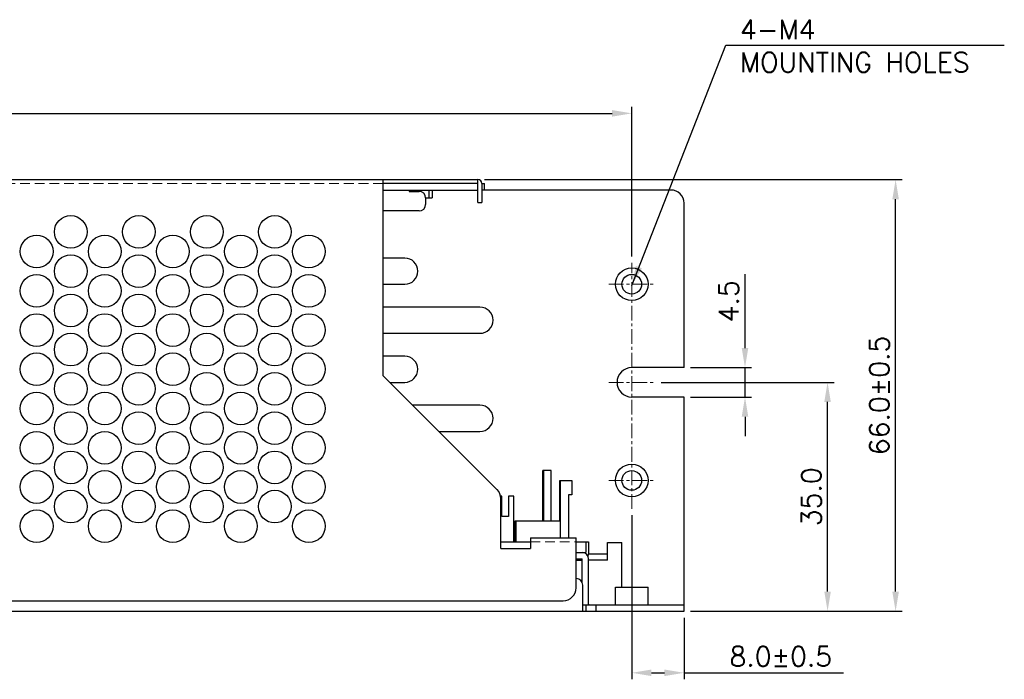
# Model space of a CAD drawing. Header units: millimetres. Extents: x 0 to 2584, y 0 to 2729.
# Tile 13 of 33: x 1360 to 1511, y 160 to 261. Entities that reach past the tile are written whole.
import ezdxf

# ---------------------------------------------------------------- set-up
doc = ezdxf.new("R2010")
doc.units = ezdxf.units.MM
doc.header["$LTSCALE"] = 6
doc.linetypes.add('CENTER', pattern=[0.6, 0.375, -0.075, 0.075, -0.075])
doc.linetypes.add('HIDDEN', pattern=[0.375, 0.25, -0.125])
doc.layers.get('0').update_dxf_attribs({"linetype": 'CONTINUOUS'})
doc.layers.get('Defpoints').update_dxf_attribs({"linetype": 'CONTINUOUS'})
for name, color, linetype in [('02___PRT_ALL_AXES', 7, 'CONTINUOUS'), ('03___PRT_ALL_CURVES', 7, 'CONTINUOUS'), ('CENTER', 130, 'CENTER'), ('DIM', 2, 'CONTINUOUS'), ('H', 6, 'HIDDEN')]:
    doc.layers.add(name, color=color, linetype=linetype)
doc.styles.add('ROMANS', font='romans')
doc.styles.add('SIMPLEX', font='SIMPLEX.shx')
doc.styles.get("Standard").update_dxf_attribs({"font": 'ROMANS.SHX'})
doc.dimstyles.new('S_STANDARD', dxfattribs={"dimscale": 0, "dimtxt": 3, "dimasz": 3, "dimexe": 1, "dimexo": 1, "dimgap": 1, "dimtad": 1, "dimdec": 1, "dimzin": 0, "dimdsep": 46, "dimtxsty": 'ROMANS', "dimcen": -0.5, "dimadec": 0, "dimazin": 0, "dimtp": 0.1, "dimtfac": 1, "dimtdec": 1, "dimtmove": 0, "dimatfit": 3, "dimfxl": 1, "dimtolj": 1, "dimtzin": 0, "dimarcsym": 0})
doc.dimstyles.new('STANDARD$0', dxfattribs={"dimtxt": 3, "dimasz": 3, "dimexe": 1, "dimexo": 1, "dimgap": 1, "dimtad": 1, "dimdec": 1, "dimzin": 0, "dimdsep": 46, "dimtxsty": 'STANDARD', "dimcen": -0.5, "dimclrd": 2, "dimclre": 2, "dimclrt": 2, "dimadec": 0, "dimazin": 0, "dimtfac": 1, "dimtdec": 1, "dimtmove": 0, "dimatfit": 3, "dimfxl": 1, "dimtolj": 1, "dimtzin": 0, "dimarcsym": 0})

# ---------------------------------------------------------------- blocks, each defined once
blk = doc.blocks.new('*D36')
at = {"layer": 'Defpoints', "color": 0, "lineweight": 0}
for p in [(1453.72, 247), (1218.72, 224.12), (1453.72, 224.12)]:
    blk.add_point(p, dxfattribs=at)
at = {"layer": 'DIM', "lineweight": -2}
for p, q in [((1218.72, 225.12), (1218.72, 248)), ((1221.72, 247), (1450.72, 247)), ((1453.72, 225.12), (1453.72, 248))]:
    blk.add_line(p, q, dxfattribs=at)
at = {"layer": 'DIM', "lineweight": 0}
for points in [[(1221.72, 247.5), (1221.72, 246.5), (1218.72, 247)], [(1450.72, 247.5), (1450.72, 246.5), (1453.72, 247)]]:
    blk.add_solid(points, dxfattribs=at)
at = {"layer": 'DIM', "lineweight": 0, "insert": (1336.22, 249.5), "char_height": 3, "attachment_point": 5, "style": 'SIMPLEX'}
blk.add_mtext('\\A1;235.0±0.5', dxfattribs=at)
blk = doc.blocks.new('*D38')
at = {"layer": 'Defpoints', "color": 0, "lineweight": 0}
for p in [(1461.72, 208.12), (1471.03, 208.12), (1461.72, 203.62)]:
    blk.add_point(p, dxfattribs=at)
at = {"layer": 'DIM', "lineweight": -2}
for p, q in [((1471.03, 211.12), (1471.03, 222.41)), ((1462.72, 208.12), (1472.03, 208.12)), ((1471.03, 203.62), (1471.03, 208.12)), ((1462.72, 203.62), (1472.03, 203.62)), ((1471.03, 200.62), (1471.03, 197.62))]:
    blk.add_line(p, q, dxfattribs=at)
at = {"layer": 'DIM', "lineweight": 0}
for points in [[(1470.53, 211.12), (1471.53, 211.12), (1471.03, 208.12)], [(1470.53, 200.62), (1471.53, 200.62), (1471.03, 203.62)]]:
    blk.add_solid(points, dxfattribs=at)
at = {"layer": 'DIM', "lineweight": 0, "insert": (1468.53, 218.27), "char_height": 3, "attachment_point": 5, "rotation": 90, "style": 'SIMPLEX'}
blk.add_mtext('\\A1;4.5', dxfattribs=at)
blk = doc.blocks.new('*D39')
at = {"layer": 'Defpoints', "color": 0, "lineweight": 0}
for p in [(1457.22, 205.87), (1483.65, 205.87), (1461.72, 170.87)]:
    blk.add_point(p, dxfattribs=at)
at = {"layer": 'DIM', "lineweight": -2}
for p, q in [((1458.22, 205.87), (1484.65, 205.87)), ((1483.65, 173.87), (1483.65, 202.87)), ((1462.72, 170.87), (1484.65, 170.87))]:
    blk.add_line(p, q, dxfattribs=at)
at = {"layer": 'DIM', "lineweight": 0}
for points in [[(1483.15, 202.87), (1484.15, 202.87), (1483.65, 205.87)], [(1483.15, 173.87), (1484.15, 173.87), (1483.65, 170.87)]]:
    blk.add_solid(points, dxfattribs=at)
at = {"layer": 'DIM', "lineweight": 0, "insert": (1481.15, 188.37), "char_height": 3, "attachment_point": 5, "rotation": 90, "style": 'SIMPLEX'}
blk.add_mtext('\\A1;35.0', dxfattribs=at)
blk = doc.blocks.new('*D40')
at = {"layer": 'Defpoints', "color": 0, "lineweight": 0}
for p in [(1430.22, 236.87), (1494.05, 236.87), (1461.72, 170.87)]:
    blk.add_point(p, dxfattribs=at)
at = {"layer": 'DIM', "lineweight": -2}
for p, q in [((1431.22, 236.87), (1495.05, 236.87)), ((1494.05, 173.87), (1494.05, 233.87)), ((1462.72, 170.87), (1495.05, 170.87))]:
    blk.add_line(p, q, dxfattribs=at)
at = {"layer": 'DIM', "lineweight": 0}
for points in [[(1493.55, 233.87), (1494.55, 233.87), (1494.05, 236.87)], [(1493.55, 173.87), (1494.55, 173.87), (1494.05, 170.87)]]:
    blk.add_solid(points, dxfattribs=at)
at = {"layer": 'DIM', "lineweight": 0, "insert": (1491.55, 203.87), "char_height": 3, "attachment_point": 5, "rotation": 90, "style": 'SIMPLEX'}
blk.add_mtext('\\A1;66.0±0.5', dxfattribs=at)
blk = doc.blocks.new('*D46')
at = {"layer": 'Defpoints', "color": 0, "lineweight": 0}
for p in [(1453.72, 186.54), (1461.72, 170.87), (1461.72, 161.46)]:
    blk.add_point(p, dxfattribs=at)
at = {"layer": 'DIM', "lineweight": -2}
for p, q in [((1453.72, 185.54), (1453.72, 160.46)), ((1461.72, 169.87), (1461.72, 160.46)), ((1456.72, 161.46), (1458.72, 161.46)), ((1461.72, 161.46), (1486.07, 161.46))]:
    blk.add_line(p, q, dxfattribs=at)
at = {"layer": 'DIM', "lineweight": 0}
for points in [[(1456.72, 161.96), (1456.72, 160.96), (1453.72, 161.46)], [(1458.72, 161.96), (1458.72, 160.96), (1461.72, 161.46)]]:
    blk.add_solid(points, dxfattribs=at)
at = {"layer": 'DIM', "lineweight": 0, "insert": (1476.5, 163.96), "char_height": 3, "attachment_point": 5, "style": 'SIMPLEX'}
blk.add_mtext('\\A1;8.0±0.5', dxfattribs=at)

msp = doc.modelspace()

# ---------------------------------------------------------------- linework, layer by layer
at = {"color": 3, "linetype": 'Continuous'}
for p, q in [((1242.22, 236.87), (1430.22, 236.87)), ((1415.72, 206.87), (1415.72, 236.87)), ((1430.82, 236.27), (1430.82, 233.37)), ((1415.72, 235.27), (1430.22, 235.27)), ((1423.22, 235.27), (1423.22, 234.07)), ((1459.72, 235.27), (1430.82, 235.27)), ((1422.22, 234.07), (1423.22, 234.07)), ((1461.72, 208.12), (1461.72, 233.27)), ((1419.02, 224.87), (1415.72, 224.87)), ((1415.72, 220.87), (1419.02, 220.87)), ((1430.52, 217.37), (1415.72, 217.37)), ((1415.72, 213.37), (1430.52, 213.37)), ((1419.02, 209.87), (1415.72, 209.87)), ((1433.14, 189.46), (1415.72, 206.87)), ((1416.72, 205.87), (1419.02, 205.87)), ((1430.52, 202.37), (1420.22, 202.37)), ((1424.22, 198.37), (1430.52, 198.37)), ((1433.72, 180.47), (1433.72, 188.05)), ((1438.22, 182.07), (1445.22, 182.07)), ((1438.22, 182.07), (1438.22, 180.47)), ((1445.22, 174.47), (1445.22, 182.07)), ((1450.02, 181.37), (1452.22, 181.37)), ((1450.02, 179.67), (1450.02, 181.37)), ((1452.22, 174.57), (1452.22, 181.37)), ((1433.72, 180.47), (1438.22, 180.47)), ((1445.22, 179.87), (1446.12, 179.87)), ((1447.12, 179.67), (1450.02, 179.67)), ((1447.12, 171.97), (1447.12, 178.87)), ((1228.22, 172.47), (1443.22, 172.47)), ((1446.22, 171.87), (1461.72, 171.87))]:
    msp.add_line(p, q, dxfattribs=at)
at = {"color": 7, "linetype": 'Continuous'}
for p, q in [((1430.22, 236.27), (1415.72, 236.27)), ((1430.22, 233.37), (1430.22, 236.87)), ((1430.84, 236.27), (1431.22, 236.27)), ((1431.22, 235.27), (1431.22, 236.27)), ((1419.72, 235.27), (1419.72, 235.07)), ((1419.72, 235.07), (1421.22, 235.07)), ((1422.22, 234.07), (1422.22, 233.07)), ((1430.22, 233.37), (1430.82, 233.37)), ((1421.22, 232.07), (1415.72, 232.07)), ((1441.42, 192.37), (1440.15, 192.37)), ((1440.15, 184.67), (1440.15, 192.37)), ((1440.28, 184.67), (1440.28, 192.37)), ((1441.42, 184.67), (1441.42, 192.37)), ((1442.72, 190.87), (1444.55, 190.87)), ((1442.72, 184.67), (1442.72, 190.87)), ((1442.85, 182.07), (1442.85, 190.87)), ((1444.55, 190.87), (1444.55, 188.67)), ((1433.87, 188.47), (1433.67, 188.47)), ((1433.87, 185.37), (1433.87, 188.47)), ((1435.7, 188.47), (1434.87, 188.47)), ((1434.87, 188.47), (1434.87, 185.37)), ((1435.7, 181.47), (1435.7, 188.47)), ((1444.55, 188.67), (1444.05, 188.67)), ((1444.05, 188.67), (1444.05, 182.07)), ((1434.87, 185.37), (1433.87, 185.37)), ((1435.92, 184.67), (1442.85, 184.67)), ((1435.92, 181.47), (1435.92, 184.67)), ((1436.05, 181.47), (1436.05, 184.67)), ((1446.72, 181.47), (1447.12, 181.47)), ((1447.12, 181.47), (1447.12, 179.67)), ((1450.02, 178.67), (1450.02, 179.67)), ((1445.22, 178.87), (1446.12, 178.87)), ((1445.22, 178.67), (1446.12, 178.67)), ((1445.72, 178.87), (1445.72, 178.67)), ((1446.12, 175.29), (1446.12, 178.87)), ((1450.02, 178.67), (1447.12, 178.67)), ((1446.22, 170.87), (1446.22, 174.87)), ((1446.72, 171.87), (1446.72, 170.87)), ((1448.22, 171.87), (1448.22, 170.87)), ((1461.72, 170.87), (1461.72, 171.87)), ((1209.72, 170.87), (1461.72, 170.87))]:
    msp.add_line(p, q, dxfattribs=at)
at = {"color": 3, "linetype": 'Continuous'}
for centre, radius, start, end in [((1430.22, 236.27), 0.6, 0, 90), ((1459.72, 233.27), 2, 0, 90), ((1419.02, 222.87), 2, 270, 90), ((1430.52, 215.37), 2, 270, 90), ((1419.02, 207.87), 2, 270, 90), ((1430.52, 200.37), 2, 270, 90), ((1431.72, 188.05), 2, 0, 45), ((1446.12, 178.87), 1, 0, 90), ((1443.22, 174.47), 2, 270, 0), ((1447.22, 171.97), 0.1, 180, 270)]:
    msp.add_arc(centre, radius, start, end, dxfattribs=at)
at = {"color": 7, "linetype": 'Continuous'}
for centre, start, end in [((1421.22, 234.07), 0, 90), ((1421.22, 233.07), 270, 0), ((1446.12, 179.67), 337.5, 0), ((1445.22, 174.87), 0, 90)]:
    msp.add_arc(centre, 1, start, end, dxfattribs=at)
at = {"layer": '02___PRT_ALL_AXES', "color": 3, "linetype": 'Continuous'}
for p, q in [((1461.72, 208.12), (1453.72, 208.12)), ((1461.72, 203.62), (1453.72, 203.62)), ((1461.72, 171.87), (1461.72, 203.62)), ((1451.22, 174.57), (1456.22, 174.57)), ((1451.22, 171.87), (1451.22, 174.57)), ((1456.22, 171.87), (1456.22, 174.57))]:
    msp.add_line(p, q, dxfattribs=at)
at = {"layer": '02___PRT_ALL_AXES', "color": 7, "linetype": 'Continuous'}
for p, q in [((1433.72, 181.47), (1438.22, 181.47)), ((1445.22, 181.47), (1446.72, 181.47)), ((1446.72, 181.47), (1446.72, 179.87)), ((1446.12, 179.87), (1446.72, 179.87))]:
    msp.add_line(p, q, dxfattribs=at)
at = {"layer": '02___PRT_ALL_AXES', "color": 3, "linetype": 'Continuous'}
for centre in [(1367.97, 228.87), (1378.37, 228.87), (1388.77, 228.87), (1399.17, 228.87), (1362.77, 225.87), (1373.17, 225.87), (1383.57, 225.87), (1393.97, 225.87), (1404.37, 225.87), (1367.97, 222.87), (1378.37, 222.87), (1388.77, 222.87), (1399.17, 222.87), (1453.72, 220.87), (1362.77, 219.87), (1373.17, 219.87), (1383.57, 219.87), (1393.97, 219.87), (1404.37, 219.87), (1367.97, 216.87), (1378.37, 216.87), (1388.77, 216.87), (1399.17, 216.87), (1362.77, 213.87), (1373.17, 213.87), (1383.57, 213.87), (1393.97, 213.87), (1404.37, 213.87), (1367.97, 210.87), (1378.37, 210.87), (1388.77, 210.87), (1399.17, 210.87), (1362.77, 207.87), (1373.17, 207.87), (1383.57, 207.87), (1393.97, 207.87), (1404.37, 207.87), (1367.97, 204.87), (1378.37, 204.87), (1388.77, 204.87), (1399.17, 204.87), (1362.77, 201.87), (1373.17, 201.87), (1383.57, 201.87), (1393.97, 201.87), (1404.37, 201.87), (1367.97, 198.87), (1378.37, 198.87), (1388.77, 198.87), (1399.17, 198.87), (1362.77, 195.87), (1373.17, 195.87), (1383.57, 195.87), (1393.97, 195.87), (1404.37, 195.87), (1367.97, 192.87), (1378.37, 192.87), (1388.77, 192.87), (1399.17, 192.87), (1453.72, 190.87), (1362.77, 189.87), (1373.17, 189.87), (1383.57, 189.87), (1393.97, 189.87), (1404.37, 189.87), (1367.97, 186.87), (1378.37, 186.87), (1388.77, 186.87), (1399.17, 186.87), (1362.77, 183.87), (1373.17, 183.87), (1383.57, 183.87), (1393.97, 183.87), (1404.37, 183.87)]:
    msp.add_circle(centre, 2.5, dxfattribs=at)
at = {"layer": '02___PRT_ALL_AXES', "color": 7, "linetype": 'Continuous'}
for centre in [(1453.72, 220.87), (1453.72, 190.87)]:
    msp.add_circle(centre, 1.5, dxfattribs=at)
at = {"layer": '02___PRT_ALL_AXES', "color": 3, "linetype": 'Continuous'}
msp.add_arc((1453.72, 205.87), 2.25, 90, 270, dxfattribs=at)
at = {"layer": '03___PRT_ALL_CURVES', "color": 4, "linetype": 'Continuous'}
msp.add_line((1422.72, 235.27), (1422.72, 234.07), dxfattribs=at)
at = {"layer": 'CENTER', "lineweight": 0}
for p, q in [((1453.72, 186.54), (1453.72, 224.12)), ((1450.22, 220.87), (1457.22, 220.87)), ((1450.22, 205.87), (1457.22, 205.87)), ((1450.22, 190.87), (1457.22, 190.87))]:
    msp.add_line(p, q, dxfattribs=at)
at = {"layer": 'H', "lineweight": 0}
for p, q in [((1415.72, 236.27), (1242.22, 236.27)), ((1438.22, 181.47), (1445.22, 181.47))]:
    msp.add_line(p, q, dxfattribs=at)

# ---------------------------------------------------------------- texts
at = {"layer": 'DIM', "lineweight": 0, "insert": (1470.25, 261.32), "char_height": 3, "attachment_point": 1, "style": 'SIMPLEX'}
msp.add_mtext('4-M4 \\PMOUNTING HOLES', dxfattribs=at)

# ---------------------------------------------------------------- dimensions: what is measured, and where the dimension line sits
at = {"layer": 'DIM', "lineweight": 0}
for base, p1, p2, picture, middle in [((1453.72, 247), (1218.72, 224.12), (1453.72, 224.12), '*D36', (1336.22, 247)), ((1461.72, 161.46), (1453.72, 186.54), (1461.72, 170.87), '*D46', (1476.5, 161.46))]:
    dim = msp.add_linear_dim(base=base, p1=p1, p2=p2, dimstyle='STANDARD$0', override={"dimtad": 3, "dimtxsty": 'SIMPLEX', "dimcen": -2, "dimclrd": 256, "dimclre": 256, "dimclrt": 256, "dimtol": 1, "dimtp": 0.5, "dimtm": 0.5}, dxfattribs=at)
    dim.commit()
    dim.dimension.update_dxf_attribs({"geometry": picture, "text_midpoint": middle, "dimtype": 160})
for base, p1, p2, override, picture, middle in [((1494.05, 236.87), (1461.72, 170.87), (1430.22, 236.87), {"dimtad": 3, "dimtxsty": 'SIMPLEX', "dimcen": -2, "dimclrd": 256, "dimclre": 256, "dimclrt": 256, "dimtol": 1, "dimtp": 0.5, "dimtm": 0.5}, '*D40', (1494.05, 203.87)), ((1471.03, 208.12), (1461.72, 203.62), (1461.72, 208.12), {"dimtxsty": 'SIMPLEX', "dimcen": -2, "dimclrd": 256, "dimclre": 256, "dimclrt": 256}, '*D38', (1471.03, 218.27)), ((1483.65, 205.87), (1461.72, 170.87), (1457.22, 205.87), {"dimtxsty": 'SIMPLEX', "dimcen": -2, "dimclrd": 256, "dimclre": 256, "dimclrt": 256}, '*D39', (1483.65, 188.37))]:
    dim = msp.add_linear_dim(base=base, p1=p1, p2=p2, angle=90, dimstyle='STANDARD$0', override=override, dxfattribs=at)
    dim.commit()
    dim.dimension.update_dxf_attribs({"geometry": picture, "text_midpoint": middle, "dimtype": 160})

# ---------------------------------------------------------------- leaders
msp.add_leader([(1453.72, 220.69), (1468.09, 257.41), (1510.66, 257.41)], dimstyle='S_STANDARD', override={"dimscale": 1, "dimtad": 0}, dxfattribs=at)

doc.saveas('drawing.dxf')
